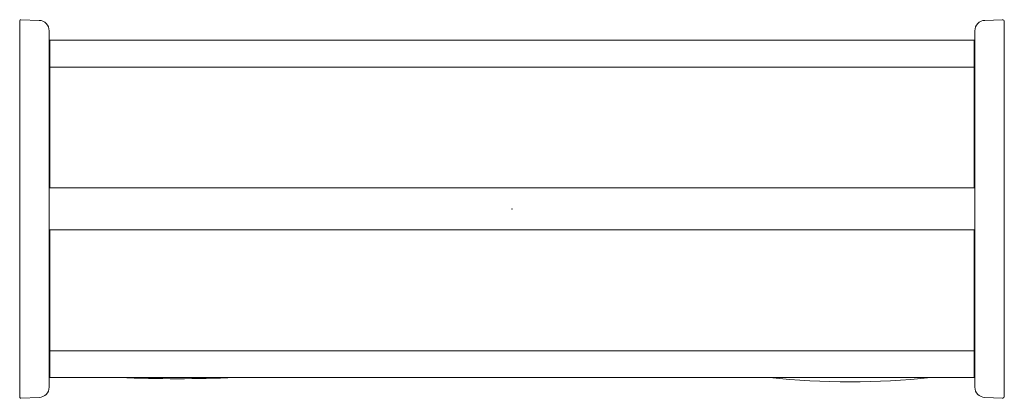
# Model space of a CAD drawing. Header units: metres. Extents: x -0.234 to 0.234, y -0.09 to 0.09.
import ezdxf

# ---------------------------------------------------------------- set-up
doc = ezdxf.new("R2010")
doc.units = ezdxf.units.M
doc.header["$MEASUREMENT"] = 0
doc.layers.add('72_VITRA_HCOLLECT_D2_ACC', color=7, linetype='Continuous', lineweight=5)
doc.layers.add('D2SNAP', color=1, linetype='Continuous', lineweight=5)
doc.layers.add('72_VITRA_INSERT', color=7, linetype='Continuous')

# ---------------------------------------------------------------- blocks, each defined once
blk = doc.blocks.new('72_VITRA_HCOLLECT_D2_LOCKER_BOX_FABRIC')
at = {"layer": '72_VITRA_HCOLLECT_D2_ACC', "flags": 128}
for points in [[(-0.21977, 0.06749), (0.21977, 0.06749), (0.21977, 0.01), (-0.21977, 0.01)], [(-0.21977, -0.06749), (0.21977, -0.06749), (0.21977, -0.01), (-0.21977, -0.01)]]:
    blk.add_lwpolyline(points, close=True, dxfattribs=at)
for points in [[(-0.13169, -0.0802), (-0.18646, -0.0802, 0.019199), (-0.13169, -0.0802)], [(0.1991, -0.0802), (0.12239, -0.0802, 0.053097), (0.1991, -0.0802)]]:
    blk.add_lwpolyline(points, format="xyb", close=True, dxfattribs=at)
at = {"layer": 'D2SNAP', "linetype": 'Continuous', "lineweight": 5, "transparency": 33554687}
blk.add_point((0, 0), dxfattribs=at)
blk = doc.blocks.new('72_VITRA_HCOLLECT_D2_LOCKER_BOX_FRAME')
at = {"layer": '72_VITRA_HCOLLECT_D2_ACC', "flags": 128}
for points in [[(-0.22484, -0.08969, 0.403894), (-0.22002, -0.08469), (-0.22002, 0.08469, 0.403894), (-0.22484, 0.08969), (-0.2335, 0.08999, 0.424608), (-0.23402, 0.08949), (-0.23402, -0.08949, 0.424608), (-0.2335, -0.08999)], [(0.23299, -0.08998, 0.424608), (0.23402, -0.08898), (0.23402, 0.08898, 0.424608), (0.23299, 0.08998), (0.22484, 0.08969, 0.403894), (0.22002, 0.08469), (0.22002, -0.08469, 0.403894), (0.22484, -0.08969)]]:
    blk.add_lwpolyline(points, format="xyb", close=True, dxfattribs=at)
for points in [[(-0.21977, 0.08), (-0.21977, 0.06769), (-0.22002, 0.06769), (-0.22002, 0.08)], [(0.21977, 0.0802), (0.21977, 0.06749), (-0.21977, 0.06749), (-0.21977, 0.0802)], [(0.22002, 0.08), (0.22002, 0.06769), (0.21977, 0.06769), (0.21977, 0.08)], [(-0.21977, 0.06769), (-0.21977, 0.06), (-0.22002, 0.06), (-0.22002, 0.06769)], [(0.22002, 0.06769), (0.22002, 0.06), (0.21977, 0.06), (0.21977, 0.06769)], [(0.22002, -0.01), (0.22002, 0.01), (-0.22002, 0.01), (-0.22002, -0.01)], [(-0.21977, -0.06769), (-0.21977, -0.06), (-0.22002, -0.06), (-0.22002, -0.06769)], [(0.22002, -0.06769), (0.22002, -0.06), (0.21977, -0.06), (0.21977, -0.06769)], [(-0.21977, -0.08), (-0.21977, -0.06769), (-0.22002, -0.06769), (-0.22002, -0.08)], [(0.21977, -0.0802), (0.21977, -0.06749), (-0.21977, -0.06749), (-0.21977, -0.0802)], [(0.22002, -0.08), (0.22002, -0.06769), (0.21977, -0.06769), (0.21977, -0.08)]]:
    blk.add_lwpolyline(points, close=True, dxfattribs=at)
at = {"layer": 'D2SNAP', "linetype": 'Continuous', "lineweight": 5, "transparency": 33554687}
blk.add_point((0, 0), dxfattribs=at)
blk = doc.blocks.new('72vitra_hcollect2ABAF3E640DB944118DF1678AF644C4C3')
for name in ['72_VITRA_HCOLLECT_D2_LOCKER_BOX_FRAME', '72_VITRA_HCOLLECT_D2_LOCKER_BOX_FABRIC']:
    blk.add_blockref(name, (0, 0))
blk = doc.blocks.new('XCAD03CB88B67508F2460B5D46E7452C02EE02')
at = {"color": 7}
blk.add_blockref('72vitra_hcollect2ABAF3E640DB944118DF1678AF644C4C3', (0, 0), dxfattribs=at)

msp = doc.modelspace()

# ---------------------------------------------------------------- block references
at = {"layer": '72_VITRA_INSERT'}
msp.add_blockref('XCAD03CB88B67508F2460B5D46E7452C02EE02', (0, 0), dxfattribs=at)

doc.saveas('drawing.dxf')
